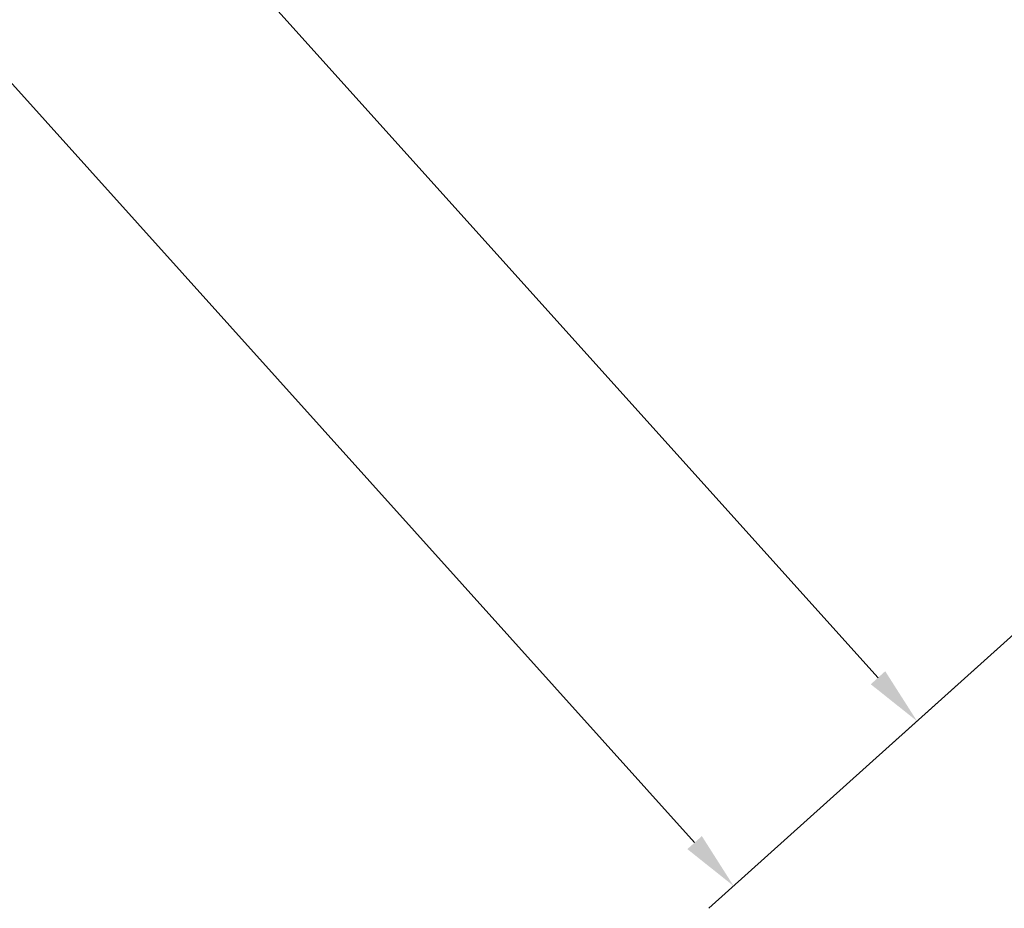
# Model space of a CAD drawing. Header units: millimetres. Extents: x -5775 to 72913, y -36825 to 83180.
# Tile 26 of 48: x 49090 to 50507, y 59570 to 60849. Entities that reach past the tile are written whole.
import ezdxf
from ezdxf.enums import TextEntityAlignment as Align

# ---------------------------------------------------------------- set-up
doc = ezdxf.new("R2010")
doc.units = ezdxf.units.MM
doc.header["$LTSCALE"] = 0.3
doc.layers.add('RLT 1', color=253, linetype='Continuous')
doc.styles.add('Arial', font='arial.ttf', dxfattribs={"width": 0.95, "height": 1.8})

# ---------------------------------------------------------------- blocks, each defined once
blk = doc.blocks.new('RLT1')
at = {"layer": 'RLT 1', "ltscale": 10}
for p, q in [((37919.2, -85096), (41839.1, -89454.7)), ((39757.9, -86609.7), (42103, -89217.3)), ((42696, -88797), (41859.5, -89549.2)), ((42696, -88797), (42123.5, -89311.9))]:
    blk.add_line(p, q, dxfattribs=at)
at = {"layer": 'RLT 1'}
for points in [[(42092.6, -89226.7), (42113.4, -89207.9), (42159.2, -89279.8)], [(41828.6, -89464), (41849.5, -89445.3), (41895.2, -89517.1)]]:
    blk.add_solid(points, dxfattribs=at)
at = {"layer": 'RLT 1', "ltscale": 10, "style": 'Arial'}
blk.add_attdef('TYP', text='', height=40, rotation=311.966, dxfattribs=at).set_placement((42994.8, -86739.5), align=Align.MIDDLE_CENTER)

msp = doc.modelspace()

# ---------------------------------------------------------------- block references
at = {"layer": 'RLT 1'}
msp.add_blockref('RLT1', (8222.3, 149119.1, -91039), dxfattribs=at)

doc.saveas('drawing.dxf')
